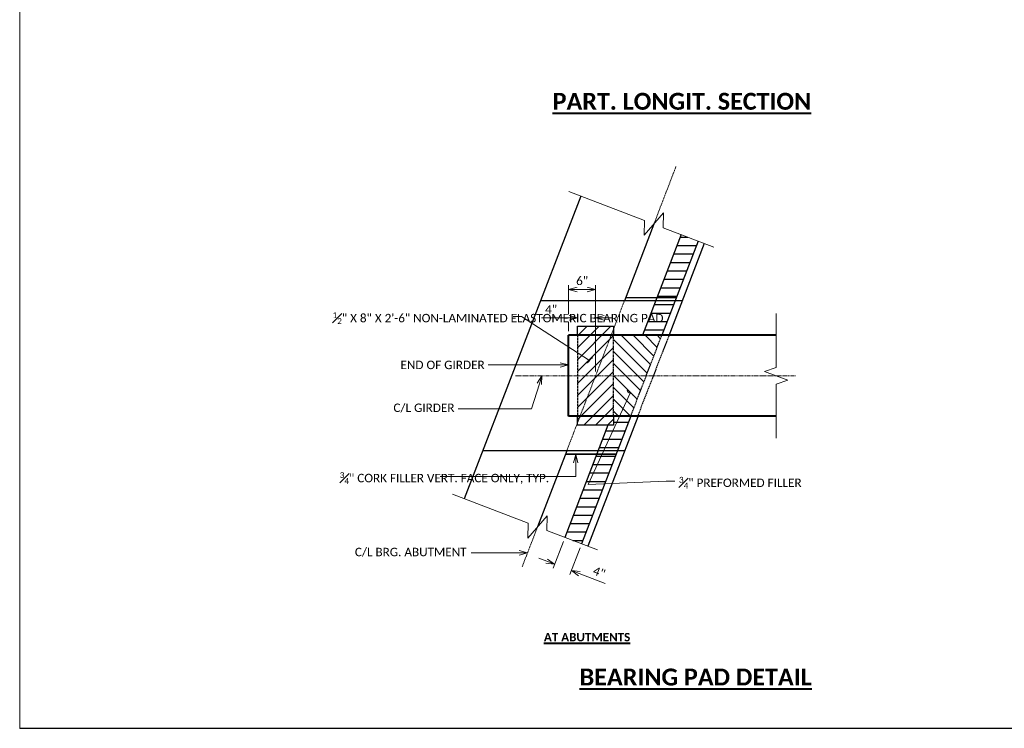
# Model space of a CAD drawing. Extents: x -24 to 2086, y -25 to 290.
# Tile 1 of 8: x -24 to 194, y -25 to 133. Entities that reach past the tile are written whole.
import ezdxf
from ezdxf import colors
from ezdxf.entities.mleader import LeaderData, LeaderLine
from ezdxf.math import Vec2, Vec3

# ---------------------------------------------------------------- set-up
doc = ezdxf.new("R2010")
doc.units = 0
doc.header["$MEASUREMENT"] = 0
doc.linetypes.add('Wisdot2', pattern=[0.125, 0.0625, -0.0625])
doc.linetypes.add('Wisdot4', pattern=[0.28125, 0.125, -0.0625, 0.03125, -0.0625])
for name, color, linetype, lineweight in [('B_ANNO_BREAK', 7, 'Continuous', 18), ('B_ANNO_DIM', 7, 'Continuous', 18), ('B_ANNO_TEXT', 7, 'Continuous', 18), ('B_ANNO_TEXT_TITLE', 7, 'Continuous', 40), ('B_CNTR', 1, 'Wisdot4', 18), ('B_CNTR_GIRD', 2, 'Wisdot4', 18), ('B_CONC_GIRD', 50, 'Continuous', 40), ('B_DETAIL_HIDDEN', 7, 'Wisdot2', 25)]:
    doc.layers.add(name, color=color, linetype=linetype, lineweight=lineweight)
doc.layers.add('B_ANNO_NOPLOT', color=47, linetype='Continuous', lineweight=18, plot=False)
for name, color, linetype in [('B_BRG', 7, 'Continuous'), ('B_CONC_ABUT', 7, 'Continuous'), ('B_CONC_FILR', 7, 'Continuous')]:
    doc.layers.add(name, color=color, linetype=linetype)
doc.styles.add('Annotative', font='calibri.ttf', dxfattribs={"height": 0.0625})
doc.styles.add('Subtitle', font='calibrib.ttf', dxfattribs={"height": 0.0625})
doc.styles.add('Title', font='calibrib.ttf', dxfattribs={"height": 0.125})
doc.dimstyles.new('Annotative', dxfattribs={"dimscale": 0, "dimtxt": 0.0625, "dimasz": 0.0625, "dimexe": 0.03125, "dimexo": 0.03125, "dimgap": 0.03125, "dimtad": 1, "dimdec": 3, "dimzin": 3, "dimdsep": 46, "dimlunit": 4, "dimtxsty": 'Annotative', "dimblk": 'OPEN30', "dimcen": 0.03125, "dimclrd": 256, "dimclre": 256, "dimclrt": 256, "dimaunit": 1, "dimadec": 0, "dimazin": 3, "dimtfac": 0.75, "dimtdec": 3, "dimtofl": 0, "dimtmove": 0, "dimatfit": 3, "dimldrblk": 'OPEN30', "dimfxl": 1, "dimtfill": 1, "dimfrac": 1, "dimtolj": 1, "dimtzin": 0, "dimlwd": -1, "dimlwe": -1, "dimarcsym": 0})

# ---------------------------------------------------------------- blocks, each defined once
blk = doc.blocks.new('_Open30')
at = {"color": 0, "linetype": 'ByBlock', "lineweight": -2}
for p, q in [((-1, 0.27), (0, 0)), ((0, 0), (-1, -0.27)), ((0, 0), (-1, 0))]:
    blk.add_line(p, q, dxfattribs=at)
blk = doc.blocks.new('_Integral')
at = {"color": 0, "linetype": 'ByBlock', "lineweight": -2}
for centre, start, end in [((0.44, 0.12), 129, 195), ((-0.44, -0.12), 309, 15)]:
    blk.add_arc(centre, 0.454, start, end, dxfattribs=at)
blk = doc.blocks.new('*D742')
at = {"layer": 'B_ANNO_DIM', "transparency": 16777216}
for p, q in [((120.71, -1031.64), (118.42, -1037.59)), ((124.44, -1033.07), (122.16, -1039.02)), ((117.01, -1036.04), (115.26, -1035.37)), ((124.24, -1038.82), (129.97, -1041.02))]:
    blk.add_line(p, q, dxfattribs=at)
at = {"layer": 'Defpoints', "color": 0, "transparency": 16777216}
for p in [(121.04, -1030.76), (124.78, -1032.2), (122.49, -1038.15)]:
    blk.add_point(p, dxfattribs=at)
at = {"layer": 'B_ANNO_DIM', "transparency": 16777216, "xscale": 1.875, "yscale": 1.875, "zscale": 1.875}
for p, rotation in [((118.76, -1036.71), 338.9912849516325), ((122.49, -1038.15), 158.9912849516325)]:
    blk.add_blockref('_Open30', p, dxfattribs=dict(at, rotation=rotation))
at = {"layer": 'B_ANNO_DIM', "transparency": 16777216, "insert": (128.66, -1038.5), "char_height": 1.875, "attachment_point": 5, "rotation": 338.9913, "style": 'Annotative', "bg_fill": 3, "box_fill_scale": 1.25, "bg_fill_color": 256, "bg_fill_true_color": 13158600, "bg_fill_transparency": 0}
blk.add_mtext('\\A1;4"', dxfattribs=at)
blk = doc.blocks.new('*D741')
at = {"layer": 'B_ANNO_DIM', "transparency": 16777216}
for p, q in [((123.87, -982.92), (123.87, -981.04)), ((127.87, -993.92), (127.87, -981.04)), ((121.99, -981.98), (115.85, -981.98)), ((129.74, -981.98), (131.62, -981.98))]:
    blk.add_line(p, q, dxfattribs=at)
at = {"layer": 'Defpoints', "color": 0, "transparency": 16777216}
for p in [(123.87, -981.98), (123.87, -983.85), (127.87, -994.85)]:
    blk.add_point(p, dxfattribs=at)
at = {"layer": 'B_ANNO_DIM', "transparency": 16777216, "xscale": 1.875, "yscale": 1.875, "zscale": 1.875}
blk.add_blockref('_Open30', (123.87, -981.98), dxfattribs=at)
at = {"layer": 'B_ANNO_DIM', "transparency": 16777216, "xscale": 1.875, "yscale": 1.875, "zscale": 1.875, "rotation": 180}
blk.add_blockref('_Open30', (127.87, -981.98), dxfattribs=at)
at = {"layer": 'B_ANNO_DIM', "transparency": 16777216, "insert": (117.98, -980.1), "char_height": 1.875, "attachment_point": 5, "style": 'Annotative', "bg_fill": 3, "box_fill_scale": 1.25, "bg_fill_color": 256, "bg_fill_true_color": 13158600, "bg_fill_transparency": 0}
blk.add_mtext('\\A1;4"', dxfattribs=at)
blk = doc.blocks.new('*D743')
at = {"layer": 'B_ANNO_DIM', "transparency": 16777216}
for p, q in [((121.87, -981.04), (121.87, -974.71)), ((127.87, -993.92), (127.87, -974.71)), ((125.99, -975.65), (123.74, -975.65)), ((121.87, -984.92), (121.87, -982.92))]:
    blk.add_line(p, q, dxfattribs=at)
at = {"layer": 'Defpoints', "color": 0, "transparency": 16777216}
for p in [(121.87, -975.65), (121.87, -985.85), (127.87, -994.85)]:
    blk.add_point(p, dxfattribs=at)
at = {"layer": 'B_ANNO_DIM', "transparency": 16777216, "xscale": 1.875, "yscale": 1.875, "zscale": 1.875, "rotation": 180}
blk.add_blockref('_Open30', (121.87, -975.65), dxfattribs=at)
at = {"layer": 'B_ANNO_DIM', "transparency": 16777216, "xscale": 1.875, "yscale": 1.875, "zscale": 1.875}
blk.add_blockref('_Open30', (127.87, -975.65), dxfattribs=at)
at = {"layer": 'B_ANNO_DIM', "transparency": 16777216, "insert": (124.87, -973.75), "char_height": 1.875, "attachment_point": 5, "style": 'Annotative', "bg_fill": 3, "box_fill_scale": 1.25, "bg_fill_color": 256, "bg_fill_true_color": 13158600, "bg_fill_transparency": 0}
blk.add_mtext('\\A1;6"', dxfattribs=at)
blk = doc.blocks.new('*U274')
at = {"layer": 'B_ANNO_NOPLOT', "flags": 128}
blk.add_lwpolyline([(0, -2682.989), (0, -2367.989), (404.9096, -2367.989), (404.9096, -2384.4201), (472.5, -2384.4201), (472.5, -2632.3645), (395.7134, -2632.3645), (395.7134, -2682.989)], close=True, dxfattribs=at)
at = {"layer": 'B_ANNO_TEXT', "style": 'Annotative'}
for tag, p in [('BN40', (267.3177, -2425.7206)), ('BN42', (267.3201, -2454.0598)), ('BN41', (332.0758, -2480.347))]:
    blk.add_attdef(tag, p, '', height=1.875, dxfattribs=at)
blk = doc.blocks.new('INS_G70DET_BASE')
at = {"layer": 'B_ANNO_NOPLOT', "flags": 128}
blk.add_lwpolyline([(0, 0), (0, 315), (404.91, 315), (404.91, 298.57), (472.5, 298.57), (472.5, 50.62), (395.71, 50.62), (395.71, 0)], close=True, dxfattribs=at)
at = {"layer": 'B_ANNO_TEXT_TITLE', "insert": (118.34, 141.24), "char_height": 3.75, "width": 62.0957, "attachment_point": 1, "style": 'Title'}
blk.add_mtext('{\\LPART. LONGIT. SECTION}', dxfattribs=at)
blk = doc.blocks.new('*U726')
at = {"layer": 'B_CONC_FILR'}
h = blk.add_hatch(dxfattribs=at)
h.set_pattern_fill('ANSI31', color=256, scale=15, angle=315)
h.set_pattern_definition([(0, (141.2205, -982.4871), (4e-16, 1.875), [])])
h.paths.add_polyline_path([(150.6129, -964.8946), (146.8789, -963.4606), (138.2959, -985.8216), (142.5679, -985.8526)])
h = blk.add_hatch(dxfattribs=at)
h.set_pattern_fill('CORK', color=256, scale=15, angle=180)
h.set_pattern_definition([(180, (140.0165, -977.8491), (-2e-16, -1.875), []), (315, (139.079, -976.9116), (3.75, 3.75), [2.6517, -2.6517]), (315, (138.61, -976.9116), (3.75, 3.75), [2.6517, -2.6517]), (315, (138.1415, -976.9116), (3.75, 3.75), [2.6517, -2.6517])])
h.paths.add_polyline_path([(141.223, -978.1956), (141.489, -977.5026), (134.5258, -977.5026), (134.2598, -978.1956)])
h.paths.add_polyline_path([(141.489, -977.5026), (141.223, -978.1956), (145.5071, -978.1956), (145.7732, -977.5026)])
h = blk.add_hatch(dxfattribs=at)
h.set_pattern_fill('ANSI31', color=256, scale=15)
h.set_pattern_definition([(45, (127.5893, -999.2705), (-1.32583, 1.32583), [])])
h.paths.add_polyline_path([(131.8688, -983.8526), (123.8688, -983.8526), (123.8579, -1005.8115), (131.8579, -1005.8937)])
h = blk.add_hatch(dxfattribs=at)
h.set_pattern_fill('ANSI31', color=256, scale=15, angle=90)
h.set_pattern_definition([(135, (137.2129, -991.6968), (-1.32583, -1.32583), [])])
h.paths.add_polyline_path([(142.5679, -985.8526), (131.8579, -985.8526), (131.8579, -1003.8526), (135.6581, -1003.8526)])
h = blk.add_hatch(dxfattribs=at)
h.set_pattern_fill('ANSI31', color=256, scale=15, angle=315)
h.set_pattern_definition([(0, (128.3514, -1018.0242), (4e-16, 1.875), [])])
h.paths.add_polyline_path([(135.6581, -1003.8526), (131.8589, -1003.8526), (131.8579, -1005.8526), (130.6065, -1005.8526), (127.522, -1013.8881), (131.256, -1015.3214)])
h.paths.add_polyline_path([(131.256, -1015.3214), (127.522, -1013.8881), (121.0446, -1030.7624), (124.7788, -1032.1958)])
h = blk.add_hatch(dxfattribs=at)
h.set_pattern_fill('CORK', color=256, scale=15, angle=180)
h.set_pattern_definition([(180, (126.938, -1011.9206), (-2e-16, -1.875), []), (315, (126.0005, -1010.983), (3.75, 3.75), [2.6517, -2.6517]), (315, (125.5317, -1010.983), (3.75, 3.75), [2.6517, -2.6517]), (315, (125.063, -1010.983), (3.75, 3.75), [2.6517, -2.6517])])
h.paths.add_polyline_path([(128.1233, -1012.3216), (128.4311, -1011.5196), (121.4685, -1011.5196), (121.1607, -1012.3216)])
h.paths.add_polyline_path([(132.4074, -1012.3216), (132.7152, -1011.5196), (128.4311, -1011.5196), (128.1233, -1012.3216)])
at = {"layer": 'B_ANNO_BREAK', "flags": 128}
for points in [[(121.9099, -953.876), (138.7144, -960.3265), (138.6571, -963.6076), (142.9629, -958.6543), (142.9057, -961.9354), (154.1087, -966.2357)], [(167.9589, -980.9776), (167.9589, -992.9776), (165.3831, -993.9151), (170.5347, -995.7901), (167.9589, -996.7276), (167.9589, -1008.7276)], [(96.0759, -1021.178), (112.8804, -1027.6285), (112.8231, -1030.9096), (117.1289, -1025.9563), (117.0717, -1029.2374), (128.2747, -1033.5377)]]:
    blk.add_lwpolyline(points, dxfattribs=at)
at = {"layer": 'B_ANNO_NOPLOT', "flags": 128}
blk.add_lwpolyline([(0, -1073.1956), (0, -758.1956), (404.9096, -758.1956), (404.9096, -774.6267), (472.5, -774.6267), (472.5, -1022.5711), (395.7134, -1022.5711), (395.7134, -1073.1956)], close=True, dxfattribs=at)
at = {"layer": 'B_BRG'}
for p, q in [((123.8579, -1005.8526), (123.8579, -1003.8526)), ((131.8589, -1003.8526), (131.8579, -1005.8526)), ((131.8579, -1005.8526), (123.8579, -1005.8526))]:
    blk.add_line(p, q, dxfattribs=at)
at = {"layer": 'B_CNTR'}
for p, q in [((145.7101, -948.3652), (140.81, -961.1309)), ((114.9764, -1028.4331), (111.5799, -1037.2816))]:
    blk.add_line(p, q, dxfattribs=at)
at = {"layer": 'B_CNTR_GIRD'}
blk.add_line((172.2939, -994.8526), (110.1069, -994.8526), dxfattribs=at)
at = {"layer": 'B_CONC_ABUT'}
for p, q in [((124.5609, -954.8936), (98.7269, -1022.1956)), ((140.81, -961.1309), (134.2598, -978.1956)), ((152.0139, -965.4316), (144.1419, -985.9386)), ((137.2149, -1003.9836), (126.1789, -1032.7326)), ((134.3209, -1011.5196), (102.8249, -1011.5196)), ((121.4685, -1011.5196), (114.9764, -1028.4331))]:
    blk.add_line(p, q, dxfattribs=at)
at = {"layer": 'B_CONC_FILR'}
for p, q in [((146.8789, -963.4606), (138.2959, -985.8216)), ((150.6129, -964.8946), (142.5679, -985.8526)), ((145.7729, -977.5026), (134.5259, -977.5026)), ((135.6639, -1003.8376), (124.7789, -1032.1956)), ((130.6065, -1005.8526), (121.0449, -1030.7616)), ((132.4069, -1012.3216), (121.1619, -1012.3216))]:
    blk.add_line(p, q, dxfattribs=at)
at = {"layer": 'B_CONC_GIRD'}
for p, q in [((121.8669, -1003.8526), (121.8669, -985.8526)), ((167.9589, -985.8526), (121.8669, -985.8526)), ((167.9589, -1003.8526), (121.8669, -1003.8526))]:
    blk.add_line(p, q, dxfattribs=at)
at = {"layer": 'B_DETAIL_HIDDEN'}
for p, q in [((135.6639, -1003.8376), (142.5679, -985.8526)), ((144.1419, -985.9386), (137.1869, -1003.8526))]:
    blk.add_line(p, q, dxfattribs=at)
at = {"layer": 'B_ANNO_TEXT_TITLE', "attachment_point": 1}
for s, insert, char_height, width, style in [('{\\LAT ABUTMENTS}', (116.3969, -1051.9924), 1.875, 37.522316, 'Subtitle'), ('{\\LBEARING PAD DETAIL}', (124.3291, -1059.9201), 3.75, 78.930308, 'Title')]:
    blk.add_mtext(s, dxfattribs=dict(at, insert=insert, char_height=char_height, width=width, style=style))
at = {"layer": 'B_ANNO_DIM'}
ml = blk.add_multileader_mtext('Standard', dxfattribs=at)
ml.set_content('END OF GIRDER', color=256, style='Annotative')
ml.set_leader_properties(color=256, linetype='ByLayer', lineweight=-1)
ml.set_arrow_properties(name='OPEN30')
ml.build(insert=Vec2(0, 0))
ml.multileader.update_dxf_attribs({"dogleg_length": 0.0625, "arrow_head_size": 1.875, "scale": 30})
ctx = ml.context
ctx.base_point, ctx.scale, ctx.char_height, ctx.arrow_head_size, ctx.landing_gap_size, ctx.plane_origin = Vec3(83.6133, -992.4396), 30, 1.875, 1.875, 0.9375, Vec3(121.8669, -992.4396)
notes = []
notes.append((ctx, [(0, (1, 1, 0), (105.894, -992.4396), (-1, 0), 1.875, [(0, [(121.8669, -992.4396)], 0, [])])]))
ctx.mtext.insert, ctx.mtext.flow_direction = Vec3(84.5508, -991.4884), 5
ml = blk.add_multileader_mtext('Standard', dxfattribs=at)
ml.set_content('C/L GIRDER', color=256, style='Annotative')
ml.set_leader_properties(color=256, linetype='ByLayer', lineweight=-1)
ml.set_arrow_properties(name='OPEN30')
ml.build(insert=Vec2(0, 0))
ml.multileader.update_dxf_attribs({"dogleg_length": 0.0625, "arrow_head_size": 1.875, "scale": 30})
ctx = ml.context
ctx.base_point, ctx.scale, ctx.char_height, ctx.arrow_head_size, ctx.landing_gap_size, ctx.plane_origin = Vec3(82.0485, -1002.1569), 30, 1.875, 1.875, 0.9375, Vec3(116.6689, -994.8526)
notes.append((ctx, [(0, (1, 1, 0), (113.635, -1002.1569), (-1, 0), 16.262, [(0, [(115.9643, -994.8526)], 0, [])])]))
ctx.mtext.insert, ctx.mtext.flow_direction = Vec3(82.986, -1001.0168), 5
ml = blk.add_multileader_mtext('Standard', dxfattribs=at)
ml.set_content('\\A1;{\\H0.7x;\\S3#4;}" PREFORMED FILLER', color=256, style='Annotative')
ml.set_leader_properties(color=256, linetype='ByLayer', lineweight=-1)
ml.set_arrow_properties(name='INTEGRAL')
ml.build(insert=Vec2(0, 0))
ml.multileader.update_dxf_attribs({"dogleg_length": 0.0625, "arrow_head_size": 1.875, "scale": 30})
ctx = ml.context
ctx.base_point, ctx.scale, ctx.char_height, ctx.arrow_head_size, ctx.landing_gap_size, ctx.plane_origin = Vec3(145.4459, -1018.2632), 30, 1.875, 1.875, 0.9375, Vec3(135.829, -999.1429)
notes.append((ctx, [(0, (1, 1, 0), (143.5709, -1018.2632), (1, 0), 1.875, [(1, [(135.5388, -998.6846), (126.258, -1019.0167)], 0, [])])]))
ctx.mtext.insert, ctx.mtext.flow_direction = Vec3(146.3834, -1017.312), 5
ml = blk.add_multileader_mtext('Standard', dxfattribs=at)
ml.set_content('\\A1;{\\H0.7x;\\S3#4;}" CORK FILLER VERT. FACE ONLY, TYP.', color=256, style='Annotative')
ml.set_leader_properties(color=256, linetype='ByLayer', lineweight=-1)
ml.set_arrow_properties(name='OPEN30')
ml.build(insert=Vec2(0, 0))
ml.multileader.update_dxf_attribs({"dogleg_length": 0.0625, "arrow_head_size": 1.875, "scale": 30})
ctx = ml.context
ctx.base_point, ctx.scale, ctx.char_height, ctx.arrow_head_size, ctx.landing_gap_size, ctx.plane_origin = Vec3(70.1158, -1017.207), 30, 1.875, 1.875, 0.9375, Vec3(123.4514, -1012.3216)
notes.append((ctx, [(0, (1, 1, 0), (123.4514, -1017.207), (-1, 0), 30.1044, [(0, [(123.4514, -1012.3216)], 0, [])])]))
ctx.mtext.insert, ctx.mtext.width, ctx.mtext.flow_direction = Vec3(71.0533, -1016.263), 22.32933, 5
ml = blk.add_multileader_mtext('Standard', dxfattribs=at)
ml.set_content('C/L BRG. ABUTMENT', color=256, style='Annotative')
ml.set_leader_properties(color=256, linetype='ByLayer', lineweight=-1)
ml.set_arrow_properties(name='OPEN30')
ml.build(insert=Vec2(0, 0))
ml.multileader.update_dxf_attribs({"dogleg_length": 0.0625, "arrow_head_size": 1.875, "scale": 30})
ctx = ml.context
ctx.base_point, ctx.scale, ctx.char_height, ctx.arrow_head_size, ctx.landing_gap_size, ctx.plane_origin = Vec3(73.483, -1034.2164), 30, 1.875, 1.875, 0.9375, Vec3(112.7565, -1034.2164)
notes.append((ctx, [(0, (1, 1, 0), (102.1488, -1034.2164), (-1, 0), 1.875, [(0, [(112.7565, -1034.2164)], 0, [])])]))
ctx.mtext.insert, ctx.mtext.flow_direction = Vec3(74.4205, -1033.0763), 5
for ctx, leaders in notes:
    for number, flags, end, landing, length, lines in leaders:
        leader = LeaderData()
        leader.index, (leader.has_last_leader_line, leader.has_dogleg_vector, leader.attachment_direction) = number, flags
        leader.last_leader_point, leader.dogleg_vector, leader.dogleg_length = Vec3(end), Vec3(landing), length
        for number, points, colour, breaks in lines:
            line = LeaderLine()
            line.index, line.vertices, line.color, line.breaks = number, Vec3.list(points), colors.encode_raw_color(colour), breaks
            leader.lines.append(line)
        ctx.leaders.append(leader)
dim = blk.add_linear_dim(base=(123.8661, -981.9804), p1=(127.8661, -994.8526), p2=(123.8661, -983.8526), dimstyle='Annotative', dxfattribs=at)
dim.commit()
dim.dimension.update_dxf_attribs({"geometry": '*D741', "text_midpoint": (117.9844, -980.1011)})
dim = blk.add_linear_dim(base=(122.4938, -1038.1458), p1=(121.0449, -1030.7616), p2=(124.7789, -1032.1956), angle=338.991285, dimstyle='Annotative', dxfattribs=at)
dim.commit()
dim.dimension.update_dxf_attribs({"geometry": '*D742', "text_midpoint": (128.6583, -1038.5001)})
at = {"layer": 'B_BRG'}
blk.add_line((131.8688, -983.8526), (131.8678, -985.8526), dxfattribs=at)
at = {"layer": 'B_DETAIL_HIDDEN'}
blk.add_line((131.8589, -1003.8526), (131.8678, -985.8526), dxfattribs=at)
at = {"layer": 'B_ANNO_DIM'}
dim = blk.add_linear_dim(base=(121.8669, -975.6509), p1=(127.8661, -994.8526), p2=(121.8669, -985.8526), dimstyle='Annotative', dxfattribs=at)
dim.commit()
dim.dimension.update_dxf_attribs({"geometry": '*D743', "text_midpoint": (124.8665, -973.7535)})
at = {"layer": 'B_BRG'}
for p, q in [((123.8678, -985.8526), (123.8688, -983.8526)), ((123.8688, -983.8526), (131.8688, -983.8526))]:
    blk.add_line(p, q, dxfattribs=at)
at = {"layer": 'B_CNTR'}
blk.add_line((134.2598, -978.1956), (121.4685, -1011.5196), dxfattribs=at)
at = {"layer": 'B_CONC_ABUT'}
blk.add_line((147.1139, -978.1956), (115.6164, -978.1956), dxfattribs=at)
at = {"layer": 'B_DETAIL_HIDDEN'}
blk.add_line((123.8678, -985.8526), (123.8579, -1003.8526), dxfattribs=at)
at = {"layer": 'B_ANNO_DIM'}
ml = blk.add_multileader_mtext('Standard', dxfattribs=at)
ml.set_content('\\A1;{\\H0.7x;\\S1#2;}" X 8" X 2\'-6" NON-LAMINATED ELASTOMERIC BEARING PAD ', color=256, style='Annotative')
ml.set_leader_properties(color=256, linetype='ByLayer', lineweight=-1)
ml.set_arrow_properties(name='INTEGRAL')
ml.build(insert=Vec2(0, 0))
ml.multileader.update_dxf_attribs({"dogleg_length": 0.0625, "arrow_head_size": 1.875, "scale": 30})
ctx = ml.context
ctx.base_point, ctx.scale, ctx.char_height, ctx.arrow_head_size, ctx.landing_gap_size, ctx.plane_origin = Vec3(68.5228, -981.6617), 30, 1.875, 1.875, 0.9375, Vec3(126.5157, -991.4509)
notes = []
notes.append((ctx, [(0, (1, 1, 0), (111.4403, -981.6617), (-1, 0), 1.875, [(0, [(126.5157, -991.4509)], 0, [])])]))
ctx.mtext.insert, ctx.mtext.width, ctx.mtext.defined_height, ctx.mtext.flow_direction = Vec3(69.4603, -980.7105), 39.334778, 11.2499, 5
for ctx, leaders in notes:
    for number, flags, end, landing, length, lines in leaders:
        leader = LeaderData()
        leader.index, (leader.has_last_leader_line, leader.has_dogleg_vector, leader.attachment_direction) = number, flags
        leader.last_leader_point, leader.dogleg_vector, leader.dogleg_length = Vec3(end), Vec3(landing), length
        for number, points, colour, breaks in lines:
            line = LeaderLine()
            line.index, line.vertices, line.color, line.breaks = number, Vec3.list(points), colors.encode_raw_color(colour), breaks
            leader.lines.append(line)
        ctx.leaders.append(leader)

msp = doc.modelspace()

# ---------------------------------------------------------------- block references
msp.add_blockref('*U726', (-24.4, 1048.41))

# ---------------------------------------------------------------- next in the draw order: block references
msp.add_blockref('*U274', (-24.4, 2658.2))

# ---------------------------------------------------------------- next in the draw order: block references
msp.add_blockref('INS_G70DET_BASE', (-24.4, -24.79))

doc.saveas('drawing.dxf')
